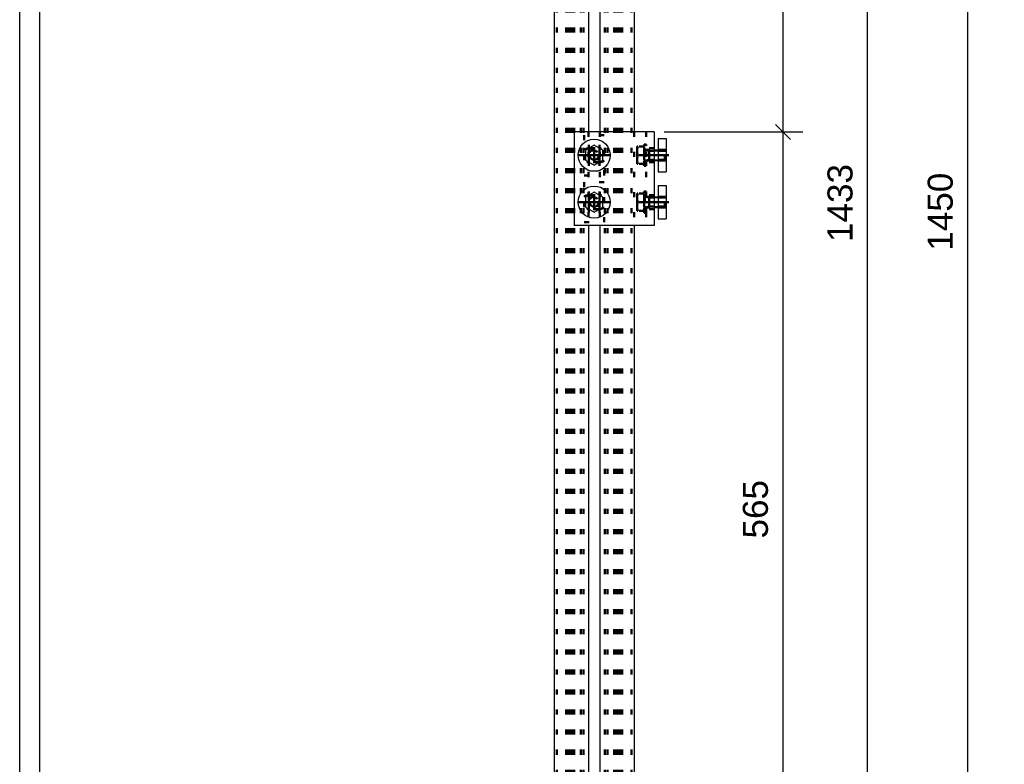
# Model space of a CAD drawing. Header units: millimetres. Extents: x -11 to 409, y -459 to -162.
# Tile 6 of 23: x -6 to 92, y -385 to -311. Entities that reach past the tile are written whole.
import ezdxf

# ---------------------------------------------------------------- set-up
doc = ezdxf.new("R2010")
doc.units = ezdxf.units.MM
doc.linetypes.add('DOT', pattern=[2, 0.5, -1.5])
doc.linetypes.add('STRICHPUNKT2', pattern=[18.5, 10, -4, 0.5, -4])
doc.layers.get('0').update_dxf_attribs({"linetype": 'CONTINUOUS'})
for name, color, linetype in [('DIM49', 4, 'CONTINUOUS'), ('LE_RED', 1, 'CONTINUOUS'), ('TXT_DIM49', 2, 'CONTINUOUS')]:
    doc.layers.add(name, color=color, linetype=linetype)
doc.layers.add('LE_ALL', color=7, linetype='CONTINUOUS', lineweight=50)
doc.styles.add('ARIAL', font='arial.ttf')

# ---------------------------------------------------------------- blocks, each defined once
blk = doc.blocks.new('DINA3_00002', base_point=(401.533, -452.238))
blk.add_line((-4.467, -452.238), (-4.467, -169.238))
blk.add_lwpolyline([(-6.467, -454.238), (-6.467, -167.238), (403.533, -167.238)])
blk = doc.blocks.new('_ZBL0002_00001')
blk.add_blockref('DINA3_00002', (401.533, -452.238))
blk = doc.blocks.new('_D4', base_point=(68.203, -287.137))
at = {"layer": 'DIM49', "color": 1}
for p, q in [((57.865, -246.59), (71.703, -246.59)), ((70.453, -247.34), (68.953, -245.84)), ((69.703, -246.59), (69.703, -321.923)), ((68.953, -321.173), (70.453, -322.673)), ((57.865, -321.923), (71.703, -321.923))]:
    blk.add_line(p, q, dxfattribs=at)
at = {"layer": 'TXT_DIM49', "style": 'ARIAL'}
blk.add_text('565', height=2.5, rotation=90.00021, dxfattribs=at).set_placement((68.203, -287.137))
blk = doc.blocks.new('_D5', base_point=(68.203, -362.47))
at = {"layer": 'DIM49', "color": 1}
for p, q in [((70.453, -322.673), (68.953, -321.173)), ((57.865, -321.923), (71.703, -321.923)), ((69.703, -321.923), (69.703, -397.257)), ((68.953, -396.507), (70.453, -398.007)), ((57.865, -397.257), (71.703, -397.257))]:
    blk.add_line(p, q, dxfattribs=at)
at = {"layer": 'TXT_DIM49', "style": 'ARIAL'}
blk.add_text('565', height=2.5, rotation=90.00021, dxfattribs=at).set_placement((68.203, -362.47))
blk = doc.blocks.new('Profiel 60x60_00451', base_point=(53.398, -233.528))
blk.add_line((46.865, -233.528), (46.865, -424.594))
for points in [[(50.298, -255.924), (50.298, -321.923)], [(51.431, -255.924), (51.431, -321.923)], [(54.865, -255.924), (54.865, -321.923)], [(50.298, -331.257), (50.298, -397.257)], [(51.431, -331.257), (51.431, -397.257)], [(54.865, -331.257), (54.865, -397.257)]]:
    blk.add_lwpolyline(points)
at = {"layer": 'LE_ALL', "color": 3, "linetype": 'DOT'}
for p, q in [((47.131, -233.528), (47.131, -424.594)), ((47.131, -233.528), (47.131, -424.594)), ((48.062, -233.528), (48.062, -424.594)), ((48.211, -233.528), (48.211, -424.594)), ((48.265, -233.528), (48.265, -424.594)), ((48.331, -233.528), (48.331, -424.594)), ((48.44, -233.528), (48.44, -424.594)), ((48.545, -233.528), (48.545, -424.594)), ((48.557, -233.528), (48.557, -424.594)), ((48.598, -233.528), (48.598, -424.594)), ((48.631, -233.528), (48.631, -424.594)), ((48.878, -233.528), (48.878, -424.594)), ((49.531, -233.528), (49.531, -424.594)), ((49.798, -233.528), (49.798, -424.594)), ((51.931, -233.528), (51.931, -424.594)), ((52.198, -233.528), (52.198, -424.594)), ((52.851, -233.528), (52.851, -424.594)), ((53.098, -233.528), (53.098, -424.594)), ((53.131, -233.528), (53.131, -424.594)), ((53.172, -233.528), (53.172, -424.594)), ((53.185, -233.528), (53.185, -424.594)), ((53.29, -233.528), (53.29, -424.594)), ((53.398, -233.528), (53.398, -424.594)), ((53.465, -233.528), (53.465, -424.594)), ((53.518, -233.528), (53.518, -424.594)), ((53.667, -233.528), (53.667, -424.594)), ((54.598, -233.528), (54.598, -424.594)), ((54.598, -233.528), (54.598, -424.594))]:
    blk.add_line(p, q, dxfattribs=at)
for points in [[(50.298, -321.923), (50.298, -331.257)], [(51.431, -321.923), (51.431, -331.257)], [(54.865, -321.923), (54.865, -331.257)]]:
    blk.add_lwpolyline(points, dxfattribs=at)
for name, p in [('_D4', (68.203, -287.137)), ('_D5', (68.203, -362.47))]:
    blk.add_blockref(name, p)
blk = doc.blocks.new('Profiel 60x60_00450')
blk.add_blockref('Profiel 60x60_00451', (53.398, -233.528))
blk = doc.blocks.new('_D11', base_point=(86.648, -333.767))
at = {"layer": 'DIM49', "color": 1}
blk.add_line((88.148, -426.594), (88.148, -233.261), dxfattribs=at)
at = {"layer": 'TXT_DIM49', "style": 'ARIAL'}
blk.add_text('1450', height=2.5, rotation=90.00021, dxfattribs=at).set_placement((86.648, -333.767))
blk = doc.blocks.new('_D12', base_point=(76.648, -332.9))
at = {"layer": 'DIM49', "color": 1}
blk.add_line((78.148, -424.594), (78.148, -233.528), dxfattribs=at)
at = {"layer": 'TXT_DIM49', "style": 'ARIAL'}
blk.add_text('1433', height=2.5, rotation=90.00021, dxfattribs=at).set_placement((76.648, -332.9))
blk = doc.blocks.new('Brede Strip 15x200_00456', base_point=(46.665, -425.977))
for name, p in [('_D11', (86.648, -333.767)), ('_D12', (76.648, -332.9))]:
    blk.add_blockref(name, p)
blk = doc.blocks.new('Brede Strip 15x200_00455')
blk.add_blockref('Brede Strip 15x200_00456', (46.665, -425.977))
blk = doc.blocks.new('Voetplaat + montage_00454')
blk.add_blockref('Brede Strip 15x200_00455', (0, 0))
blk = doc.blocks.new('Hoeklijn 60x60x6_00608', base_point=(56.065, -321.923))
for p, q in [((48.865, -321.923), (48.865, -331.257)), ((56.865, -321.923), (48.865, -321.923)), ((56.865, -321.923), (56.865, -331.257)), ((56.865, -331.257), (48.865, -331.257))]:
    blk.add_line(p, q)
at = {"layer": 'LE_ALL', "color": 3, "linetype": 'DOT'}
for p, q in [((56.065, -321.923), (56.065, -331.257)), ((56.865, -323.557), (56.065, -323.557)), ((56.865, -324.957), (56.065, -324.957)), ((56.865, -328.223), (56.065, -328.223)), ((56.865, -329.623), (56.065, -329.623))]:
    blk.add_line(p, q, dxfattribs=at)
for points in [[(51.398, -323.557, -1), (51.398, -324.957), (50.331, -324.957, -1), (50.331, -323.557)], [(51.398, -328.223, -1), (51.398, -329.623), (50.331, -329.623, -1), (50.331, -328.223)]]:
    blk.add_lwpolyline(points, format="xyb", close=True, dxfattribs=at)
blk = doc.blocks.new('_00610', base_point=(52.448, -328.923))
at = {"layer": 'LE_ALL', "color": 1, "linetype": 'STRICHPUNKT2'}
for p, q in [((50.331, -323.207), (50.331, -325.307)), ((50.331, -323.207), (50.331, -325.307)), ((51.398, -323.207), (51.398, -325.307)), ((51.398, -323.207), (51.398, -325.307)), ((52.448, -324.257), (49.281, -324.257)), ((52.448, -324.257), (49.281, -324.257)), ((57.215, -324.257), (55.715, -324.257)), ((50.331, -327.873), (50.331, -329.973)), ((50.331, -327.873), (50.331, -329.973)), ((51.398, -327.873), (51.398, -329.973)), ((51.398, -327.873), (51.398, -329.973)), ((52.448, -328.923), (49.281, -328.923)), ((52.448, -328.923), (49.281, -328.923)), ((57.215, -328.923), (55.715, -328.923))]:
    blk.add_line(p, q, dxfattribs=at)
blk = doc.blocks.new('_00609')
blk.add_blockref('_00610', (52.448, -328.923))
blk = doc.blocks.new('Hoeklijn 60x60x6_00607')
for name, p in [('Hoeklijn 60x60x6_00608', (56.065, -321.923)), ('_00609', (0, 0))]:
    blk.add_blockref(name, p)
blk = doc.blocks.new('1011-2 Moerblok M8 SMALL_00613', base_point=(58.065, -323.723))
for p, q in [((57.265, -322.59), (58.065, -322.59)), ((58.065, -322.59), (58.065, -325.923))]:
    blk.add_line(p, q)
blk.add_lwpolyline([(57.265, -322.59), (57.265, -325.923), (58.065, -325.923)])
at = {"layer": 'LE_ALL', "color": 3, "linetype": 'DOT'}
for p, q in [((58.065, -323.723), (57.265, -323.723)), ((58.065, -324.79), (57.265, -324.79))]:
    blk.add_line(p, q, dxfattribs=at)
blk = doc.blocks.new('DIN 13-M8_00615', base_point=(58.065, -324.71))
at = {"layer": 'LE_ALL', "color": 3, "linetype": 'DOT'}
for p, q in [((58.065, -323.723), (57.265, -323.723)), ((58.065, -323.803), (57.265, -323.803)), ((58.065, -324.71), (57.265, -324.71)), ((58.065, -324.79), (57.265, -324.79))]:
    blk.add_line(p, q, dxfattribs=at)
blk = doc.blocks.new('DIN 13-M8_00614')
blk.add_blockref('DIN 13-M8_00615', (58.065, -324.71))
blk = doc.blocks.new('_00617', base_point=(58.331, -324.257))
at = {"layer": 'LE_ALL', "color": 1, "linetype": 'STRICHPUNKT2'}
blk.add_line((58.331, -324.257), (56.998, -324.257), dxfattribs=at)
blk = doc.blocks.new('_00616')
blk.add_blockref('_00617', (58.331, -324.257))
blk = doc.blocks.new('1011-2 Moerblok M8 SMALL_00612')
for name, p in [('1011-2 Moerblok M8 SMALL_00613', (58.065, -323.723)), ('_00616', (0, 0)), ('DIN 13-M8_00614', (0, 0))]:
    blk.add_blockref(name, p)
blk = doc.blocks.new('Sluitring (DIN 125)-M8_00619', base_point=(56.065, -324.817))
at = {"layer": 'LE_ALL', "color": 3, "linetype": 'DOT'}
for p, q in [((55.851, -323.19), (56.065, -323.19)), ((55.851, -325.323), (55.851, -323.19)), ((56.065, -325.323), (56.065, -323.19)), ((56.065, -323.697), (55.851, -323.697)), ((56.065, -324.817), (55.851, -324.817)), ((55.851, -325.323), (56.065, -325.323))]:
    blk.add_line(p, q, dxfattribs=at)
blk = doc.blocks.new('Sluitring (DIN 125)-M8_00618')
blk.add_blockref('Sluitring (DIN 125)-M8_00619', (56.065, -324.817))
blk = doc.blocks.new('Zeskant tapbout-M8x16 (DIN 933)_00621', base_point=(55.851, -323.723))
at = {"layer": 'LE_ALL', "color": 3, "linetype": 'DOT'}
for p, q in [((55.145, -323.39), (55.145, -323.823)), ((55.222, -323.39), (55.145, -323.39)), ((55.145, -323.823), (55.145, -324.69)), ((55.851, -323.39), (55.222, -323.39)), ((55.851, -324.257), (55.222, -324.257)), ((55.851, -323.39), (55.851, -324.257)), ((55.851, -323.723), (55.851, -324.79)), ((55.905, -323.723), (55.851, -323.723)), ((55.905, -323.723), (56.351, -323.803)), ((56.351, -323.803), (56.351, -324.71)), ((55.905, -324.79), (55.851, -324.79)), ((57.985, -324.71), (56.351, -324.71))]:
    blk.add_line(p, q, dxfattribs=at)
for points in [[(55.145, -323.823), (55.164, -323.615), (55.222, -323.39)], [(55.222, -324.257), (55.164, -324.032), (55.145, -323.823)], [(55.145, -324.69), (55.145, -325.123), (55.222, -325.123), (55.164, -324.899), (55.145, -324.69), (55.164, -324.481), (55.222, -324.257)], [(55.851, -324.257), (55.851, -325.123), (55.222, -325.123)], [(55.905, -323.723), (55.905, -324.79), (56.351, -324.71)], [(57.985, -324.71), (57.985, -323.803), (56.351, -323.803)]]:
    blk.add_lwpolyline(points, dxfattribs=at)
blk = doc.blocks.new('GEWINDE_00623', base_point=(55.905, -324.79))
for p, q in [((56.865, -323.723), (57.265, -323.723)), ((56.865, -324.79), (57.265, -324.79))]:
    blk.add_line(p, q)
at = {"layer": 'LE_ALL', "color": 3, "linetype": 'DOT'}
for p, q in [((55.905, -323.723), (56.351, -323.803)), ((56.351, -324.71), (56.351, -323.803)), ((57.265, -323.723), (57.905, -323.723)), ((57.265, -323.803), (57.985, -323.803)), ((57.905, -324.79), (57.905, -323.723)), ((57.905, -323.723), (57.985, -323.803)), ((55.905, -324.79), (56.351, -324.71)), ((57.265, -324.71), (57.985, -324.71)), ((57.265, -324.79), (57.905, -324.79))]:
    blk.add_line(p, q, dxfattribs=at)
for points in [[(55.905, -323.723), (56.865, -323.723)], [(56.351, -323.803), (56.865, -323.803)], [(57.905, -324.79), (57.985, -324.71), (57.985, -323.803)], [(55.905, -324.79), (56.865, -324.79)], [(56.351, -324.71), (56.865, -324.71)]]:
    blk.add_lwpolyline(points, dxfattribs=at)
at = {"layer": 'LE_RED'}
for p, q in [((56.865, -323.803), (57.265, -323.803)), ((56.865, -324.71), (57.265, -324.71))]:
    blk.add_line(p, q, dxfattribs=at)
blk = doc.blocks.new('GEWINDE_00622')
blk.add_blockref('GEWINDE_00623', (55.905, -324.79))
blk = doc.blocks.new('Zeskant tapbout-M8x16 (DIN 933)_00620')
for name, p in [('Zeskant tapbout-M8x16 (DIN 933)_00621', (55.851, -323.723)), ('GEWINDE_00622', (0, 0))]:
    blk.add_blockref(name, p)
blk = doc.blocks.new('Montage scherm_00611')
for name in ['Sluitring (DIN 125)-M8_00618', '1011-2 Moerblok M8 SMALL_00612', 'Zeskant tapbout-M8x16 (DIN 933)_00620']:
    blk.add_blockref(name, (0, 0))
blk = doc.blocks.new('1011-2 Moerblok M8 SMALL_00626', base_point=(58.065, -328.39))
for p, q in [((57.265, -327.257), (58.065, -327.257)), ((58.065, -327.257), (58.065, -330.59))]:
    blk.add_line(p, q)
blk.add_lwpolyline([(57.265, -327.257), (57.265, -330.59), (58.065, -330.59)])
at = {"layer": 'LE_ALL', "color": 3, "linetype": 'DOT'}
for p, q in [((58.065, -328.39), (57.265, -328.39)), ((58.065, -329.457), (57.265, -329.457))]:
    blk.add_line(p, q, dxfattribs=at)
blk = doc.blocks.new('DIN 13-M8_00628', base_point=(58.065, -329.377))
at = {"layer": 'LE_ALL', "color": 3, "linetype": 'DOT'}
for p, q in [((58.065, -328.39), (57.265, -328.39)), ((58.065, -328.47), (57.265, -328.47)), ((58.065, -329.377), (57.265, -329.377)), ((58.065, -329.457), (57.265, -329.457))]:
    blk.add_line(p, q, dxfattribs=at)
blk = doc.blocks.new('DIN 13-M8_00627')
blk.add_blockref('DIN 13-M8_00628', (58.065, -329.377))
blk = doc.blocks.new('_00630', base_point=(58.331, -328.923))
at = {"layer": 'LE_ALL', "color": 1, "linetype": 'STRICHPUNKT2'}
blk.add_line((58.331, -328.923), (56.998, -328.923), dxfattribs=at)
blk = doc.blocks.new('_00629')
blk.add_blockref('_00630', (58.331, -328.923))
blk = doc.blocks.new('1011-2 Moerblok M8 SMALL_00625')
for name, p in [('1011-2 Moerblok M8 SMALL_00626', (58.065, -328.39)), ('_00629', (0, 0)), ('DIN 13-M8_00627', (0, 0))]:
    blk.add_blockref(name, p)
blk = doc.blocks.new('Sluitring (DIN 125)-M8_00632', base_point=(56.065, -329.483))
at = {"layer": 'LE_ALL', "color": 3, "linetype": 'DOT'}
for p, q in [((55.851, -327.857), (56.065, -327.857)), ((55.851, -329.99), (55.851, -327.857)), ((56.065, -329.99), (56.065, -327.857)), ((56.065, -328.363), (55.851, -328.363)), ((56.065, -329.483), (55.851, -329.483)), ((55.851, -329.99), (56.065, -329.99))]:
    blk.add_line(p, q, dxfattribs=at)
blk = doc.blocks.new('Sluitring (DIN 125)-M8_00631')
blk.add_blockref('Sluitring (DIN 125)-M8_00632', (56.065, -329.483))
blk = doc.blocks.new('Zeskant tapbout-M8x16 (DIN 933)_00634', base_point=(55.851, -328.39))
at = {"layer": 'LE_ALL', "color": 3, "linetype": 'DOT'}
for p, q in [((55.145, -328.057), (55.145, -328.49)), ((55.222, -328.057), (55.145, -328.057)), ((55.851, -328.057), (55.222, -328.057)), ((55.851, -328.057), (55.851, -328.923)), ((55.145, -328.49), (55.145, -329.357)), ((55.851, -328.923), (55.222, -328.923)), ((55.851, -328.39), (55.851, -329.457)), ((55.905, -328.39), (55.851, -328.39)), ((55.905, -328.39), (56.351, -328.47)), ((56.351, -328.47), (56.351, -329.377)), ((55.905, -329.457), (55.851, -329.457)), ((57.985, -329.377), (56.351, -329.377))]:
    blk.add_line(p, q, dxfattribs=at)
for points in [[(55.145, -328.49), (55.164, -328.281), (55.222, -328.057)], [(55.222, -328.923), (55.164, -328.699), (55.145, -328.49)], [(55.145, -329.357), (55.145, -329.79), (55.222, -329.79), (55.164, -329.565), (55.145, -329.357), (55.164, -329.148), (55.222, -328.923)], [(55.851, -328.923), (55.851, -329.79), (55.222, -329.79)], [(55.905, -328.39), (55.905, -329.457), (56.351, -329.377)], [(57.985, -329.377), (57.985, -328.47), (56.351, -328.47)]]:
    blk.add_lwpolyline(points, dxfattribs=at)
blk = doc.blocks.new('GEWINDE_00636', base_point=(55.905, -329.457))
for p, q in [((56.865, -328.39), (57.265, -328.39)), ((56.865, -329.457), (57.265, -329.457))]:
    blk.add_line(p, q)
at = {"layer": 'LE_ALL', "color": 3, "linetype": 'DOT'}
for p, q in [((55.905, -328.39), (56.351, -328.47)), ((56.351, -329.377), (56.351, -328.47)), ((57.265, -328.39), (57.905, -328.39)), ((57.265, -328.47), (57.985, -328.47)), ((57.905, -329.457), (57.905, -328.39)), ((57.905, -328.39), (57.985, -328.47)), ((55.905, -329.457), (56.351, -329.377)), ((57.265, -329.377), (57.985, -329.377)), ((57.265, -329.457), (57.905, -329.457))]:
    blk.add_line(p, q, dxfattribs=at)
for points in [[(55.905, -328.39), (56.865, -328.39)], [(56.351, -328.47), (56.865, -328.47)], [(57.905, -329.457), (57.985, -329.377), (57.985, -328.47)], [(55.905, -329.457), (56.865, -329.457)], [(56.351, -329.377), (56.865, -329.377)]]:
    blk.add_lwpolyline(points, dxfattribs=at)
at = {"layer": 'LE_RED'}
for p, q in [((56.865, -328.47), (57.265, -328.47)), ((56.865, -329.377), (57.265, -329.377))]:
    blk.add_line(p, q, dxfattribs=at)
blk = doc.blocks.new('GEWINDE_00635')
blk.add_blockref('GEWINDE_00636', (55.905, -329.457))
blk = doc.blocks.new('Zeskant tapbout-M8x16 (DIN 933)_00633')
for name, p in [('Zeskant tapbout-M8x16 (DIN 933)_00634', (55.851, -328.39)), ('GEWINDE_00635', (0, 0))]:
    blk.add_blockref(name, p)
blk = doc.blocks.new('Montage scherm_00624')
for name in ['Zeskant tapbout-M8x16 (DIN 933)_00633', 'Sluitring (DIN 125)-M8_00631', '1011-2 Moerblok M8 SMALL_00625']:
    blk.add_blockref(name, (0, 0))
blk = doc.blocks.new('1011 Moerblok M8_00639', base_point=(51.865, -330.923))
at = {"layer": 'LE_ALL', "color": 3, "linetype": 'DOT'}
blk.add_lwpolyline([(51.865, -330.923), (51.865, -326.923), (49.865, -326.923), (49.865, -330.923)], close=True, dxfattribs=at)
blk = doc.blocks.new('_00641', base_point=(50.865, -328.923))
at = {"layer": 'LE_ALL', "color": 1, "linetype": 'STRICHPUNKT2'}
for q in [(50.865, -328.123), (50.865, -328.123), (50.065, -328.923), (50.065, -328.923), (50.865, -329.723), (51.665, -328.923), (50.865, -329.723), (51.665, -328.923)]:
    blk.add_line((50.865, -328.923), q, dxfattribs=at)
blk = doc.blocks.new('_00640')
blk.add_blockref('_00641', (50.865, -328.923))
blk = doc.blocks.new('1011 Moerblok M8_00638')
for name, p in [('1011 Moerblok M8_00639', (51.865, -330.923)), ('_00640', (0, 0))]:
    blk.add_blockref(name, p)
blk = doc.blocks.new('Carrosseriering M8 (ISO 7093 _ DIN 9021)_00643', base_point=(50.305, -328.923))
blk.add_circle((50.865, -328.923), 1.6)
at = {"layer": 'LE_ALL', "color": 3, "linetype": 'DOT'}
blk.add_circle((50.865, -328.923), 0.56, dxfattribs=at)
blk = doc.blocks.new('Carrosseriering M8 (ISO 7093 _ DIN 9021)_00642')
blk.add_blockref('Carrosseriering M8 (ISO 7093 _ DIN 9021)_00643', (50.305, -328.923))
blk = doc.blocks.new('Zeskant tapbout-M8x18 (DIN 933)_00645', base_point=(50.411, -328.923))
blk.add_lwpolyline([(49.998, -329.424), (50.865, -329.924), (51.731, -329.424), (51.731, -328.423), (50.865, -327.923), (49.998, -328.423)], close=True)
at = {"layer": 'LE_ALL', "color": 3, "linetype": 'DOT'}
for radius in [0.533, 0.453]:
    blk.add_circle((50.865, -328.923), radius, dxfattribs=at)
blk = doc.blocks.new('GEWINDE_00647', base_point=(50.427, -329.041))
at = {"layer": 'LE_ALL', "color": 3, "linetype": 'DOT'}
blk.add_lwpolyline([(50.427, -329.041, 0.339113), (50.865, -329.377, 1.140985), (50.747, -328.486)], format="xyb", dxfattribs=at)
blk = doc.blocks.new('GEWINDE_00646')
blk.add_blockref('GEWINDE_00647', (50.427, -329.041))
blk = doc.blocks.new('Zeskant tapbout-M8x18 (DIN 933)_00644')
for name, p in [('Zeskant tapbout-M8x18 (DIN 933)_00645', (50.411, -328.923)), ('GEWINDE_00646', (0, 0))]:
    blk.add_blockref(name, p)
blk = doc.blocks.new('Montage baluster_00637')
for name in ['1011 Moerblok M8_00638', 'Carrosseriering M8 (ISO 7093 _ DIN 9021)_00642', 'Zeskant tapbout-M8x18 (DIN 933)_00644']:
    blk.add_blockref(name, (0, 0))
blk = doc.blocks.new('1011 Moerblok M8_00650', base_point=(51.865, -326.257))
at = {"layer": 'LE_ALL', "color": 3, "linetype": 'DOT'}
blk.add_lwpolyline([(51.865, -326.257), (51.865, -322.257), (49.865, -322.257), (49.865, -326.257)], close=True, dxfattribs=at)
blk = doc.blocks.new('_00652', base_point=(50.865, -324.257))
at = {"layer": 'LE_ALL', "color": 1, "linetype": 'STRICHPUNKT2'}
for q in [(50.065, -324.257), (50.065, -324.257), (50.865, -323.457), (50.865, -323.457), (50.865, -325.057), (51.665, -324.257), (50.865, -325.057), (51.665, -324.257)]:
    blk.add_line((50.865, -324.257), q, dxfattribs=at)
blk = doc.blocks.new('_00651')
blk.add_blockref('_00652', (50.865, -324.257))
blk = doc.blocks.new('1011 Moerblok M8_00649')
for name, p in [('1011 Moerblok M8_00650', (51.865, -326.257)), ('_00651', (0, 0))]:
    blk.add_blockref(name, p)
blk = doc.blocks.new('Carrosseriering M8 (ISO 7093 _ DIN 9021)_00654', base_point=(50.305, -324.257))
blk.add_circle((50.865, -324.257), 1.6)
at = {"layer": 'LE_ALL', "color": 3, "linetype": 'DOT'}
blk.add_circle((50.865, -324.257), 0.56, dxfattribs=at)
blk = doc.blocks.new('Carrosseriering M8 (ISO 7093 _ DIN 9021)_00653')
blk.add_blockref('Carrosseriering M8 (ISO 7093 _ DIN 9021)_00654', (50.305, -324.257))
blk = doc.blocks.new('Zeskant tapbout-M8x18 (DIN 933)_00656', base_point=(50.411, -324.257))
blk.add_lwpolyline([(49.998, -324.757), (50.865, -325.257), (51.731, -324.757), (51.731, -323.756), (50.865, -323.256), (49.998, -323.756)], close=True)
at = {"layer": 'LE_ALL', "color": 3, "linetype": 'DOT'}
for radius in [0.533, 0.453]:
    blk.add_circle((50.865, -324.257), radius, dxfattribs=at)
blk = doc.blocks.new('GEWINDE_00658', base_point=(50.427, -324.375))
at = {"layer": 'LE_ALL', "color": 3, "linetype": 'DOT'}
blk.add_lwpolyline([(50.427, -324.375, 0.339113), (50.865, -324.71, 1.140985), (50.747, -323.819)], format="xyb", dxfattribs=at)
blk = doc.blocks.new('GEWINDE_00657')
blk.add_blockref('GEWINDE_00658', (50.427, -324.375))
blk = doc.blocks.new('Zeskant tapbout-M8x18 (DIN 933)_00655')
for name, p in [('Zeskant tapbout-M8x18 (DIN 933)_00656', (50.411, -324.257)), ('GEWINDE_00657', (0, 0))]:
    blk.add_blockref(name, p)
blk = doc.blocks.new('Montage baluster_00648')
for name in ['1011 Moerblok M8_00649', 'Carrosseriering M8 (ISO 7093 _ DIN 9021)_00653', 'Zeskant tapbout-M8x18 (DIN 933)_00655']:
    blk.add_blockref(name, (0, 0))
blk = doc.blocks.new('Bevestigingshoeklijn_00605')
for name in ['Hoeklijn 60x60x6_00607', 'Montage baluster_00648', 'Montage scherm_00611', 'Montage baluster_00637', 'Montage scherm_00624']:
    blk.add_blockref(name, (0, 0))
blk = doc.blocks.new('Losse delen_00550')
blk.add_blockref('Bevestigingshoeklijn_00605', (0, 0))
blk = doc.blocks.new('Eind koker_00449')
for name in ['Voetplaat + montage_00454', 'Profiel 60x60_00450', 'Losse delen_00550']:
    blk.add_blockref(name, (0, 0))
blk = doc.blocks.new('_A3D0005_00448')
blk.add_blockref('Eind koker_00449', (0, 0))
blk = doc.blocks.new('_ANS0005_00447')
blk.add_blockref('_A3D0005_00448', (0, 0))

msp = doc.modelspace()

# ---------------------------------------------------------------- block references
for name in ['_ZBL0002_00001', '_ANS0005_00447']:
    msp.add_blockref(name, (0, 0))

doc.saveas('drawing.dxf')
